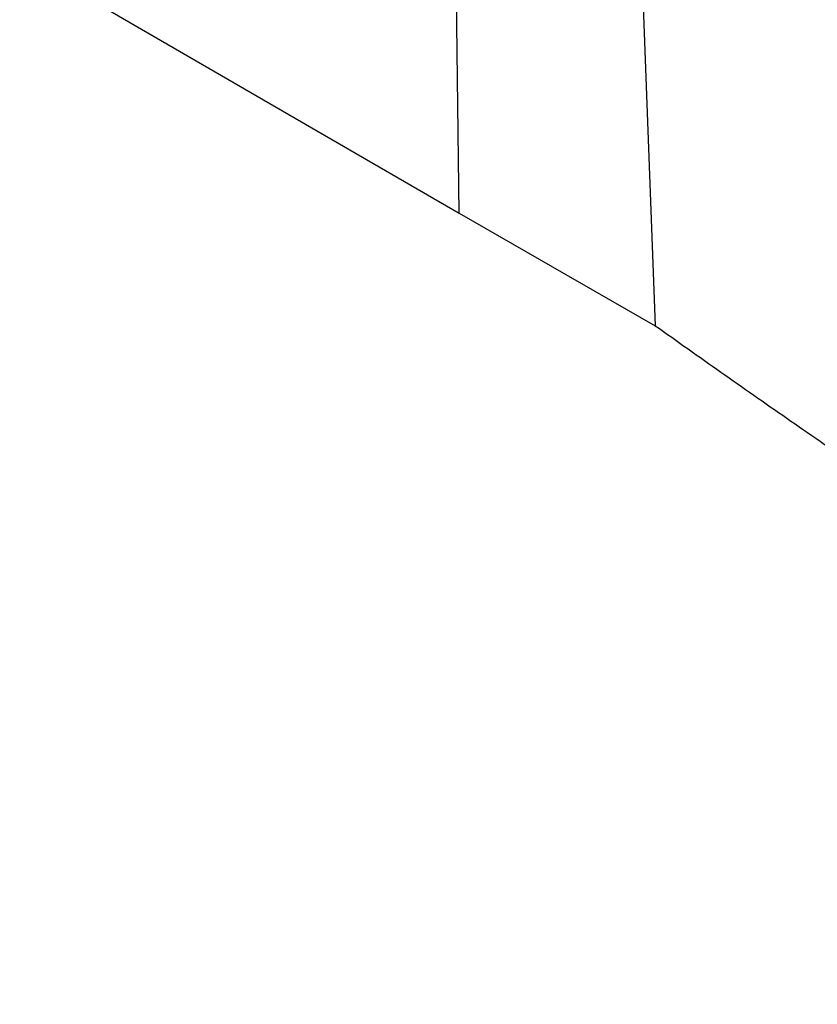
# Model space of a CAD drawing. Header units: millimetres. Extents: x -0.57 to 0.95, y -0.4 to 0.71.
# Tile 228 of 256: x 0.6633 to 0.6761, y 0.3328 to 0.3486. Entities that reach past the tile are written whole.
import ezdxf

# ---------------------------------------------------------------- set-up
doc = ezdxf.new("R2010")
doc.units = ezdxf.units.MM
doc.layers.add('FORMAT', color=7, linetype='Continuous')

msp = doc.modelspace()

# ---------------------------------------------------------------- linework, layer by layer
at = {"layer": 'FORMAT', "color": 7, "linetype": 'Continuous', "lineweight": 25}
for p, q in [((0.582425, 0.396477), (0.670372, 0.345484)), ((0.670372, 0.345484), (0.670152, 0.363893)), ((0.672867, 0.361181), (0.673528, 0.343676))]:
    msp.add_line(p, q, dxfattribs=at)
at = {"layer": 'FORMAT', "color": 7, "linetype": 'Continuous', "lineweight": 25, "flags": 128}
msp.add_lwpolyline([(0.670372, 0.345484), (0.671231, 0.344992), (0.672089, 0.3445), (0.673528, 0.343676)], dxfattribs=at)
at = {"layer": 'FORMAT', "color": 7, "linetype": 'Continuous', "lineweight": 25}
for points, knots in [([(0.718698, 0.335819), (0.718413, 0.335739), (0.717834, 0.335576), (0.716959, 0.335332), (0.716062, 0.335084), (0.715145, 0.334833), (0.714209, 0.334577), (0.713108, 0.334279), (0.711836, 0.333936), (0.710618, 0.333611), (0.7096, 0.333341), (0.708916, 0.33316), (0.708346, 0.333011), (0.707983, 0.332918), (0.707746, 0.332855), (0.707625, 0.332826), (0.707537, 0.332806), (0.707379, 0.332782), (0.707136, 0.332763), (0.706794, 0.332782), (0.706392, 0.332856), (0.70607, 0.332954), (0.70581, 0.333056), (0.705664, 0.333119), (0.705524, 0.333184), (0.705352, 0.333265), (0.705067, 0.333401), (0.704642, 0.333609), (0.703694, 0.334076), (0.70228, 0.334786), (0.699827, 0.33605), (0.696828, 0.33766), (0.693365, 0.339621), (0.689963, 0.341651), (0.687522, 0.343189), (0.685667, 0.344396), (0.684752, 0.345003), (0.683907, 0.345574), (0.683473, 0.345868), (0.683181, 0.346071), (0.683022, 0.346183), (0.682889, 0.346281), (0.682748, 0.346391), (0.682429, 0.346661), (0.682091, 0.346997), (0.681748, 0.347392), (0.681526, 0.347668), (0.681313, 0.347955), (0.681066, 0.348317), (0.680804, 0.348706), (0.680439, 0.349246), (0.680021, 0.349869), (0.67953, 0.350607), (0.679048, 0.351335), (0.678576, 0.352055), (0.678112, 0.352765), (0.677658, 0.353466), (0.677212, 0.354157), (0.676775, 0.35484), (0.676347, 0.355513), (0.675928, 0.356177), (0.675517, 0.356831), (0.675115, 0.357476), (0.674721, 0.358112), (0.674335, 0.358738), (0.673957, 0.359355), (0.673588, 0.359962), (0.673226, 0.36056), (0.672873, 0.361149), (0.672527, 0.361727), (0.672189, 0.362297), (0.671967, 0.362673), (0.671857, 0.36286)], [0, 0, 0, 0, 0.017997, 0.036557, 0.055681, 0.07537, 0.095626, 0.116451, 0.147356, 0.179696, 0.197897, 0.216104, 0.226239, 0.23685, 0.240899, 0.242527, 0.245071, 0.247026, 0.252842, 0.260457, 0.26742, 0.275639, 0.27805, 0.281351, 0.28345, 0.285543, 0.290629, 0.29878, 0.308389, 0.341674, 0.375389, 0.44299, 0.509271, 0.573865, 0.643151, 0.657009, 0.688175, 0.700165, 0.710151, 0.715594, 0.718604, 0.720198, 0.723967, 0.72765, 0.740554, 0.745464, 0.750376, 0.755637, 0.760454, 0.768583, 0.775009, 0.787413, 0.799646, 0.811709, 0.823602, 0.835324, 0.846877, 0.858261, 0.869476, 0.880522, 0.891399, 0.902109, 0.91265, 0.923024, 0.93323, 0.943269, 0.953141, 0.962845, 0.972384, 0.981755, 0.990961, 1, 1, 1, 1]), ([(0.673528, 0.343676), (0.673879, 0.343427), (0.67458, 0.342931), (0.675641, 0.342189), (0.676355, 0.341697), (0.676711, 0.341451)], [0, 0, 0, 0, 0.3334, 0.666733, 1, 1, 1, 1])]:
    msp.add_open_spline(points, degree=3, knots=knots, dxfattribs=at)

doc.saveas('drawing.dxf')
